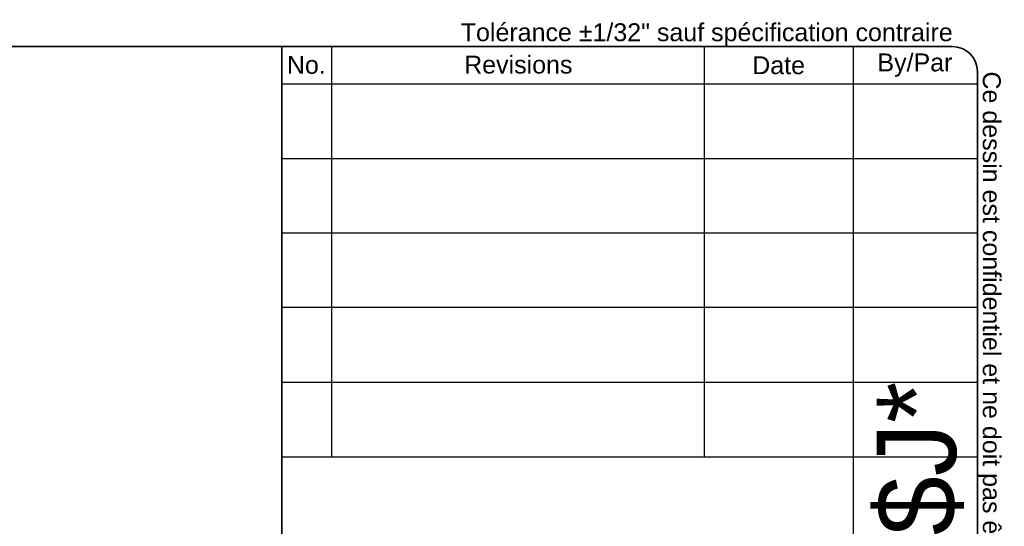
# Model space of a CAD drawing. Header units: inches. Extents: x 0.1 to 95.3, y -11 to 61.8.
# Tile 6 of 6: x 67 to 95.3, y 47.3 to 61.8. Entities that reach past the tile are written whole.
import ezdxf
from ezdxf.enums import TextEntityAlignment as Align

# ---------------------------------------------------------------- set-up
doc = ezdxf.new("R2010")
doc.units = ezdxf.units.IN
doc.header["$LTSCALE"] = 5.707791
doc.header["$MEASUREMENT"] = 0
doc.layers.get('0').update_dxf_attribs({"lineweight": 25})
doc.layers.add('Sketch Geometry(ANSI)', color=7, linetype='Continuous', lineweight=25)
doc.layers.add('Symbols(ANSI)', color=7, linetype='Continuous', lineweight=25)
doc.styles.add('Current-ANSI', font='arial.ttf')
doc.styles.add('Text Style44', font='arialbd.ttf')
doc.styles.add('Text Style83', font='FRE3OF9X.TTF')

# ---------------------------------------------------------------- blocks, each defined once
blk = doc.blocks.new('Title Blocks EXM - ANSI B')
at = {"layer": 'Sketch Geometry(ANSI)'}
for p, q in [((13.25, 10.687), (16.625, 10.687)), ((13.5, 10.687), (13.5, 8.625)), ((15.375, 10.687), (15.375, 8.625)), ((16.125, 10.687), (16.125, 3.5)), ((16.75, 10.562), (16.75, 0.375)), ((13.25, 10.5), (16.75, 10.5)), ((13.25, 10.125), (16.75, 10.125)), ((13.25, 9.75), (16.75, 9.75)), ((16.75, 9.375), (13.25, 9.375)), ((13.25, 9), (16.75, 9)), ((16.75, 9), (16.75, 8.625)), ((13.25, 8.625), (16.75, 8.625))]:
    blk.add_line(p, q, dxfattribs=at)
at = {"layer": 'Sketch Geometry(ANSI)', "linetype": 'Continuous', "lineweight": 35}
for q in [(13.25, 10.687), (13.25, 3.5)]:
    blk.add_line((13.25, 8.625), q, dxfattribs=at)
at = {"layer": 'Sketch Geometry(ANSI)'}
blk.add_arc((16.625, 10.562), 0.125, 0, 90, dxfattribs=at)
at = {"layer": 'Symbols(ANSI)', "color": 7, "char_height": 0.09, "attachment_point": 5, "style": 'Current-ANSI'}
for s, insert, width in [('Revisions', (14.4395, 10.5958), 1.873306), ('By/Par', (16.4354, 10.5938), 0.622018), ('No.', (13.3727, 10.5947), 0.250391), ('Date', (15.7494, 10.5928), 0.751347)]:
    blk.add_mtext(s, dxfattribs=dict(at, insert=insert, width=width))
at = {"layer": 'Symbols(ANSI)', "color": 7, "style": 'Current-ANSI'}
for tag, p in [('REV1', (13.3753, 10.3127)), ('REV1BY', (16.4371, 10.3133)), ('REV1DATE', (15.7496, 10.31)), ('REV2', (13.3734, 9.9377)), ('REV2DATE', (15.7475, 9.9406)), ('REV2BY', (16.4372, 9.9385)), ('REV3', (13.3741, 9.563)), ('REV3DATE', (15.7516, 9.563)), ('REV3BY', (16.4372, 9.5635)), ('REV4', (13.3766, 9.1879)), ('REV4DATE', (15.7516, 9.1879)), ('REV4BY', (16.4411, 9.1885)), ('REV5', (13.3734, 8.8129)), ('REV5DATE', (15.7516, 8.8129)), ('REV5BY', (16.4379, 8.8113)), ('MFG_APPROVED_DATE', (16.3934, 2.3745)), ('DETAIL_REV', (16.2494, 0.9257))]:
    blk.add_attdef(tag, text='', height=0.09, dxfattribs=at).set_placement(p, align=Align.MIDDLE_CENTER)
for tag, p in [('REV1DESC', (13.5255, 10.3098)), ('REV2DESC', (13.5253, 9.9374)), ('REV3DESC', (13.528, 9.5635)), ('REV4DESC', (13.533, 9.1903)), ('REV5DESC', (13.5322, 8.8113)), ('COMPANY', (14.1202, 2.375))]:
    blk.add_attdef(tag, text='', height=0.09, dxfattribs=at).set_placement(p, align=Align.MIDDLE_LEFT)
at = {"layer": 'Symbols(ANSI)', "color": 7, "style": 'Text Style83'}
blk.add_attdef('BARCODE_001', (16.6422, 4.2438), '', height=0.4, rotation=90, dxfattribs=at)
at = {"layer": 'Symbols(ANSI)', "color": 7}
for tag, p, height, style in [('IDW_DATE_001', (16.1082, 2.0805), 0.09, 'Current-ANSI'), ('MATERIEL_001', (13.9591, 1.7815), 0.09, 'Current-ANSI'), ('COLOR_001', (14.2747, 1.4037), 0.09, 'Current-ANSI'), ('FINISH_001', (16.106, 1.3941), 0.09, 'Current-ANSI'), ('IDW_DESC_001', (13.6212, 0.8851), 0.09, 'Current-ANSI'), ('Sheet_Number_001', (16.3428, 0.5799), 0.09, 'Current-ANSI'), ('IDW_REV_001', (15.9474, 0.3552), 0.14, 'Text Style44'), ('IDW_NAME_001', (13.9292, 0.3043), 0.14, 'Text Style44'), ('Number_of_sheets_001', (16.5505, 0.3309), 0.09, 'Current-ANSI')]:
    blk.add_attdef(tag, p, '', height=height, dxfattribs=dict(at, style=style))
blk = doc.blocks.new('Borders 2_EXM - B (Inch)')
at = {"layer": 'Sketch Geometry(ANSI)', "linetype": 'Continuous', "lineweight": 35}
for p, q in [((16.4375, 10.6915), (0.5625, 10.6915)), ((16.5625, 0.3795), (16.5625, 10.5665))]:
    blk.add_line(p, q, dxfattribs=at)
blk.add_arc((16.4375, 10.5665), 0.125, 0, 90, dxfattribs=at)
at = {"layer": 'Symbols(ANSI)', "color": 7, "insert": (13.9625, 10.6915), "char_height": 0.09, "attachment_point": 7, "style": 'Current-ANSI'}
blk.add_mtext('Tolérance ±1/32" sauf spécification contraire', dxfattribs=at)
at = {"layer": 'Symbols(ANSI)', "color": 7, "insert": (16.5625, 10.5665), "char_height": 0.09, "attachment_point": 7, "rotation": 270, "style": 'Current-ANSI'}
blk.add_mtext('Ce dessin est confidentiel et ne doit pas être reproduit ou utilisé sans le consentement de EXM', dxfattribs=at)
at = {"layer": 'Symbols(ANSI)', "color": 7, "style": 'Current-ANSI'}
blk.add_attdef('FILENAME_AND_PATH_001', (6.2084, 10.718), '', height=0.09, dxfattribs=at)

msp = doc.modelspace()

# ---------------------------------------------------------------- block references
at = {"xscale": 5.707790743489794, "yscale": 5.707790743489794, "zscale": 5.707790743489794}
msp.add_blockref('Borders 2_EXM - B (Inch)', (0, 0), dxfattribs=at)
ref = msp.add_blockref('Title Blocks EXM - ANSI B', (-1.07, 0.026), dxfattribs=dict(xscale=5.707790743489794, yscale=5.707790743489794, zscale=5.707790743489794))
ref.add_attrib('BARCODE_001', '*$H1100SS4024$J*', (93.92, 24.249), dxfattribs={"layer": 'Symbols(ANSI)', "color": 7, "height": 2.28312, "rotation": 90, "style": 'Text Style83'})

doc.saveas('drawing.dxf')
